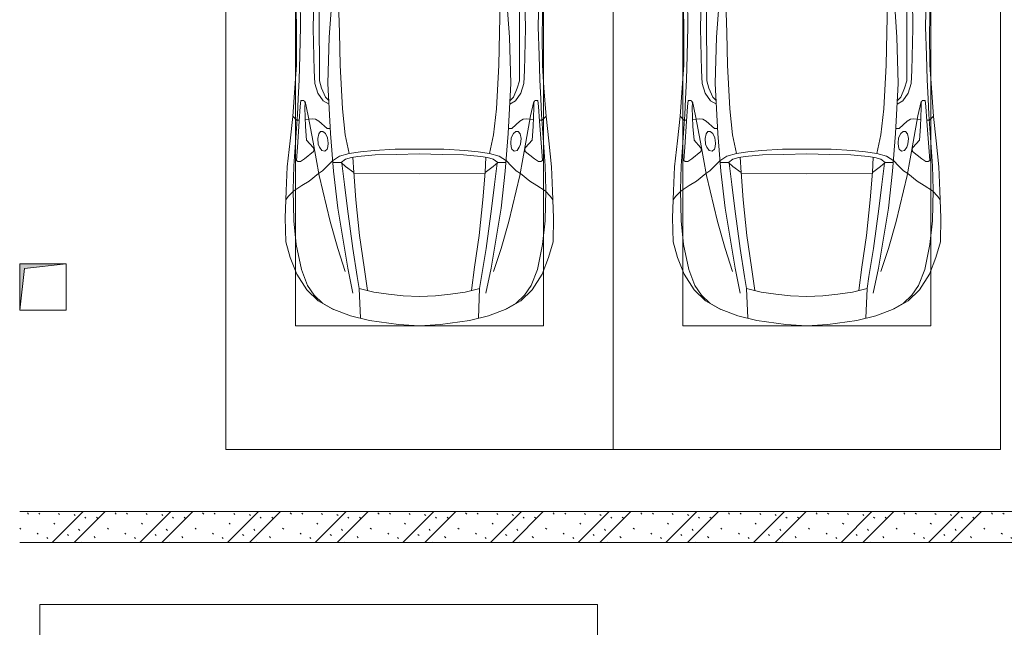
# Model space of a CAD drawing. Header units: millimetres. Extents: x -32229 to 170644, y -13689 to 125138.
# Tile 246 of 256: x 51205 to 57560, y 81203 to 85125. Entities that reach past the tile are written whole.
import ezdxf

# ---------------------------------------------------------------- set-up
doc = ezdxf.new("R2010")
doc.units = ezdxf.units.MM
for name, color, linetype, lineweight in [('A-DETL-GENF', 7, 'Continuous', 18), ('A-WALL-PATT', 7, 'Continuous', 40), ('C-PRKG', 7, 'Continuous', 18), ('I-WALL', 7, 'Continuous', 18), ('M-EQPM', 7, 'Continuous', 18)]:
    doc.layers.add(name, color=color, linetype=linetype, lineweight=lineweight)

# ---------------------------------------------------------------- blocks, each defined once
blk = doc.blocks.new('АР_Машиноместо - 6000x3600_С_МГН-V46--01 ЭО')
at = {"layer": 'C-PRKG', "color": 253, "lineweight": 13, "true_color": 0xaaaaaa}
for p, q in [((3050, 6000), (-550, 6000)), ((-550, 0), (-550, 6000)), ((3050, 0), (3050, 6000))]:
    blk.add_line(p, q, dxfattribs=at)
blk = doc.blocks.new('АР_Машиноместо - 4900x2400_М__5300х2500_-3113489--01 ЭО')
at = {"layer": 'A-DETL-GENF', "color": 253, "lineweight": 13, "true_color": 0xaaaaaa}
for p, q in [((927, 4466.6), (804.4, 4436.7)), ((861.2, 4260.3), (869.3, 4451.1)), ((1114.6, 4493), (927, 4466.6)), ((1250, 4500), (1114.6, 4493)), ((1250, 4500), (1385.4, 4493)), ((1385.4, 4493), (1573, 4466.6)), ((1573, 4466.6), (1695.6, 4436.7)), ((1638.8, 4260.3), (1630.7, 4451.1)), ((686, 4391.6), (596.3, 4340.6)), ((804.4, 4436.7), (686, 4391.6)), ((1695.6, 4436.7), (1814, 4391.6)), ((1814, 4391.6), (1903.7, 4340.6)), ((596.3, 4340.6), (522.5, 4267.9)), ((1903.7, 4340.6), (1977.5, 4267.9)), ((522.5, 4267.9), (458.6, 4167)), ((955.5, 4283.9), (861, 4259.4)), ((914, 4272.5), (893.6, 4121.6)), ((1050.4, 4297.3), (955.5, 4283.9)), ((1146, 4306.7), (1050.4, 4297.3)), ((1250, 4312), (1146, 4306.7)), ((1250, 4312), (1354, 4306.7)), ((1354, 4306.7), (1449.6, 4297.3)), ((1449.6, 4297.3), (1544.5, 4283.9)), ((1544.5, 4283.9), (1639, 4259.4)), ((1586, 4272.5), (1606.4, 4121.6)), ((1977.5, 4267.9), (2041.4, 4167)), ((458.6, 4167), (416.4, 4059.2)), ((2041.4, 4167), (2083.6, 4059.2)), ((893.6, 4121.6), (863.9, 3917.5)), ((1606.4, 4121.6), (1636.1, 3917.5)), ((416.4, 4059.2), (387.4, 3958.4)), ((2083.6, 4059.2), (2112.6, 3958.4)), ((387.4, 3958.4), (384, 3802.9)), ((2112.6, 3958.4), (2116, 3802.9)), ((863.9, 3917.5), (840.1, 3687.8)), ((1636.1, 3917.5), (1659.9, 3687.8)), ((384, 3802.9), (390.2, 3630)), ((2116, 3802.9), (2109.8, 3630)), ((403.8, 3665.5), (388.1, 3688.4)), ((840.1, 3687.8), (826.6, 3509.6)), ((1659.9, 3687.8), (1673.4, 3509.6)), ((2096.2, 3665.5), (2111.9, 3688.4)), ((390.2, 3630), (397.1, 3474.2)), ((438.6, 3629.8), (403.8, 3665.5)), ((491.4, 3594.2), (438.6, 3629.8)), ((2008.6, 3594.2), (2061.4, 3629.8)), ((2061.4, 3629.8), (2096.2, 3665.5)), ((2109.8, 3630), (2102.9, 3474.2)), ((537.9, 3567), (491.4, 3594.2)), ((598.3, 3518.6), (537.9, 3567)), ((1901.7, 3518.6), (1962.1, 3567)), ((1962.1, 3567), (2008.6, 3594.2)), ((624.9, 3501.2), (598.3, 3518.6)), ((654.7, 3470.4), (624.9, 3501.2)), ((676.4, 3260.1), (695.7, 3502.8)), ((773.2, 3472.4), (825.6, 3512.1)), ((825.6, 3512.1), (821, 3413)), ((1250, 3520.1), (827.2, 3517.2)), ((1250, 3520.1), (1672.8, 3517.2)), ((1674.4, 3512.1), (1679, 3413)), ((1726.8, 3472.4), (1674.4, 3512.1)), ((1823.6, 3260.1), (1804.3, 3502.8)), ((1845.3, 3470.4), (1875.1, 3501.2)), ((1875.1, 3501.2), (1901.7, 3518.6)), ((397.1, 3474.2), (415.7, 3305.9)), ((456.6, 3434.5), (466.2, 3441.1)), ((462.2, 3347.3), (456.6, 3434.5)), ((466.2, 3441.1), (481.5, 3439.1)), ((481.5, 3439.1), (508, 3422.8)), ((690.2, 3433.7), (654.7, 3470.4)), ((744.1, 3447.2), (691.3, 3447.2)), ((773, 3424.2), (744.1, 3447.2)), ((744.3, 3447), (773.2, 3472.4)), ((1755.7, 3447), (1726.8, 3472.4)), ((1727, 3424.2), (1755.7, 3447)), ((1755.7, 3447.2), (1808.7, 3447.2)), ((1809.8, 3433.7), (1845.3, 3470.4)), ((2018.5, 3439.1), (1992, 3422.8)), ((2033.8, 3441.1), (2018.5, 3439.1)), ((2043.4, 3434.5), (2033.8, 3441.1)), ((2037.8, 3347.3), (2043.4, 3434.5)), ((2102.9, 3474.2), (2084.3, 3305.9)), ((508, 3422.8), (566.8, 3375.1)), ((566.8, 3375.1), (569.7, 3360.7)), ((605.2, 3346.8), (620, 3369.3)), ((620, 3369.3), (638.7, 3372.5)), ((638.7, 3372.5), (654.1, 3360.7)), ((811.1, 3414.8), (773, 3424.2)), ((853.3, 3407.2), (811.1, 3414.8)), ((965.3, 3397.8), (853.3, 3407.2)), ((1102.5, 3394.3), (965.3, 3397.8)), ((1250, 3391.3), (1102.5, 3394.3)), ((1250, 3391.3), (1397.5, 3394.3)), ((1397.5, 3394.3), (1534.7, 3397.8)), ((1534.7, 3397.8), (1646.7, 3407.2)), ((1646.7, 3407.2), (1688.9, 3414.8)), ((1688.9, 3414.8), (1727, 3424.2)), ((1861.3, 3372.5), (1845.9, 3360.7)), ((1880, 3369.3), (1861.3, 3372.5)), ((1894.8, 3346.8), (1880, 3369.3)), ((1933.2, 3375.1), (1930.3, 3360.7)), ((1992, 3422.8), (1933.2, 3375.1)), ((415.7, 3305.9), (432.8, 3149.3)), ((474.8, 3179.9), (462.2, 3347.3)), ((564.6, 3349.7), (522.2, 3303.2)), ((569.7, 3360.7), (564.6, 3349.7)), ((593.6, 3292.5), (597.1, 3327.4)), ((597.1, 3327.4), (605.2, 3346.8)), ((654.1, 3360.7), (658.7, 3344.5)), ((661.1, 3321.2), (657.2, 3286.3)), ((658.7, 3344.5), (661.1, 3321.2)), ((1841.3, 3344.5), (1838.9, 3321.2)), ((1838.9, 3321.2), (1842.8, 3286.3)), ((1845.9, 3360.7), (1841.3, 3344.5)), ((1902.9, 3327.4), (1894.8, 3346.8)), ((1906.4, 3292.5), (1902.9, 3327.4)), ((1930.3, 3360.7), (1935.4, 3349.7)), ((1935.4, 3349.7), (1977.8, 3303.2)), ((2025.2, 3179.9), (2037.8, 3347.3)), ((2084.3, 3305.9), (2067.1, 3148.3)), ((522.2, 3303.2), (515.3, 3213.7)), ((599.8, 3262.3), (593.6, 3292.5)), ((612.1, 3245.7), (599.8, 3262.3)), ((626.8, 3246.1), (612.1, 3245.7)), ((643.2, 3259.9), (626.8, 3246.1)), ((657.2, 3286.3), (643.2, 3259.9)), ((659.3, 2936), (676.4, 3260.1)), ((1840.7, 2936), (1823.6, 3260.1)), ((1842.8, 3286.3), (1856.8, 3259.9)), ((1856.8, 3259.9), (1873.2, 3246.1)), ((1873.2, 3246.1), (1887.9, 3245.7)), ((1887.9, 3245.7), (1900.2, 3262.3)), ((1900.2, 3262.3), (1906.4, 3292.5)), ((1977.8, 3303.2), (1984.7, 3213.7)), ((480.8, 3085), (474.8, 3179.9)), ((515.3, 3213.7), (510.9, 3094.6)), ((601.7, 3179.4), (579.5, 3167.7)), ((654.5, 3228.1), (601.7, 3179.4)), ((674.6, 3227.6), (654.5, 3228.1)), ((1825.4, 3227.6), (1845.5, 3228.1)), ((1845.5, 3228.1), (1898.3, 3179.4)), ((1898.3, 3179.4), (1920.5, 3167.7)), ((1984.7, 3213.7), (1989.1, 3094.6)), ((2019.2, 3085), (2025.2, 3179.9)), ((432.8, 3149.3), (446, 2964.8)), ((456.9, 3174.2), (432.9, 3148.3)), ((475.2, 3173.5), (456.9, 3174.2)), ((558.4, 3165.4), (513.6, 3168)), ((579.5, 3167.7), (558.4, 3165.4)), ((1920.5, 3167.7), (1941.6, 3165.4)), ((1941.6, 3165.4), (1986.4, 3168)), ((2024.8, 3173.5), (2043.1, 3174.2)), ((2043.1, 3174.2), (2067.1, 3148.3)), ((2067.2, 3149.3), (2054, 2964.8)), ((485.6, 3046.1), (480.8, 3085)), ((512.2, 3061.4), (504.5, 3046.6)), ((510.9, 3094.6), (512.2, 3061.4)), ((1989.1, 3094.6), (1987.8, 3061.4)), ((1987.8, 3061.4), (1995.5, 3046.6)), ((2014.4, 3046.1), (2019.2, 3085)), ((504.5, 3046.6), (485.6, 3046.1)), ((643.6, 3024.6), (618.7, 2966.7)), ((665.1, 3046.1), (643.6, 3024.6)), ((1834.9, 3046.1), (1856.4, 3024.6)), ((1856.4, 3024.6), (1881.3, 2966.7)), ((1995.5, 3046.6), (2014.4, 3046.1)), ((446, 2964.8), (456.1, 2818.3)), ((618.7, 2966.7), (604.4, 2919.4)), ((667.8, 2638.3), (659.3, 2936)), ((1832.2, 2638.3), (1840.7, 2936)), ((1881.3, 2966.7), (1895.6, 2919.4)), ((2054, 2964.8), (2043.9, 2818.3)), ((604.4, 2919.4), (604.4, 2850.8)), ((1895.6, 2919.4), (1895.6, 2850.8)), ((456.1, 2818.3), (456.8, 2613.6)), ((604.4, 2850.8), (603.5, 2534.3)), ((1895.6, 2850.8), (1896.5, 2534.3)), ((2043.9, 2818.3), (2043.2, 2613.6)), ((456.8, 2613.6), (454.5, 2423.6)), ((684.8, 2406.5), (667.8, 2638.3)), ((1815.2, 2406.5), (1832.2, 2638.3)), ((2043.2, 2613.6), (2045.5, 2423.6)), ((603.5, 2534.3), (606.1, 2314.9)), ((1896.5, 2534.3), (1893.9, 2314.9))]:
    blk.add_line(p, q, dxfattribs=at)
at = {"layer": 'A-DETL-GENF', "color": 254, "lineweight": 13, "true_color": 0xd4d4d4}
for p, q in [((696.3, 4395.8), (625, 4354.8)), ((1803.7, 4395.8), (1875, 4354.8)), ((625, 4354.8), (571.5, 4303.1)), ((1875, 4354.8), (1928.5, 4303.1)), ((571.5, 4303.1), (527.8, 4239.8)), ((786.9, 4128.3), (821.1, 4289.8)), ((849, 4182.8), (861.2, 4260.3)), ((1651, 4182.8), (1638.8, 4260.3)), ((1713.1, 4128.3), (1678.9, 4289.8)), ((1928.5, 4303.1), (1972.2, 4239.8)), ((527.8, 4239.8), (488.6, 4138.1)), ((1972.2, 4239.8), (2011.4, 4138.1)), ((488.6, 4138.1), (454.7, 3976.8)), ((722.7, 4001.8), (771.7, 4149.8)), ((819.4, 4000.8), (849, 4182.8)), ((1680.6, 4000.8), (1651, 4182.8)), ((1777.3, 4001.8), (1728.3, 4149.8)), ((2011.4, 4138.1), (2045.3, 3976.8)), ((723.2, 3741.5), (786.9, 4128.3)), ((1776.8, 3741.5), (1713.1, 4128.3)), ((454.7, 3976.8), (438.6, 3823.4)), ((673.6, 3827.1), (722.7, 4001.8)), ((785.7, 3746.6), (819.4, 4000.8)), ((1714.3, 3746.6), (1680.6, 4000.8)), ((1826.4, 3827.1), (1777.3, 4001.8)), ((2045.3, 3976.8), (2061.4, 3823.4)), ((438.6, 3823.4), (434.2, 3623.7)), ((602.3, 3530.2), (673.6, 3827.1)), ((1897.7, 3530.2), (1826.4, 3827.1)), ((2061.4, 3823.4), (2065.8, 3623.7)), ((695.7, 3502.8), (723.2, 3741.5)), ((765.5, 3589.1), (785.7, 3746.6)), ((1734.5, 3589.1), (1714.3, 3746.6)), ((1804.3, 3502.8), (1776.8, 3741.5)), ((434.2, 3623.7), (439.5, 3468.5)), ((2065.8, 3623.7), (2060.5, 3468.5)), ((749.1, 3450.8), (765.5, 3589.1)), ((1750.9, 3450.8), (1734.5, 3589.1)), ((564, 3316.2), (602.3, 3530.2)), ((1936, 3316.2), (1897.7, 3530.2)), ((439.5, 3468.5), (462, 3136.6)), ((734.6, 3405.8), (688.5, 3435.5)), ((1765.4, 3405.8), (1811.5, 3435.5)), ((2060.5, 3468.5), (2038, 3136.6)), ((797.1, 3388.2), (734.6, 3405.8)), ((771.7, 3268.5), (797.1, 3388.2)), ((870, 3377.1), (797.1, 3388.2)), ((957.1, 3368.9), (870, 3377.1)), ((1093.5, 3360.7), (957.1, 3368.9)), ((1406.5, 3360.7), (1542.9, 3368.9)), ((1542.9, 3368.9), (1630, 3377.1)), ((1630, 3377.1), (1702.9, 3388.2)), ((1702.9, 3388.2), (1765.4, 3405.8)), ((1728.3, 3268.5), (1702.9, 3388.2)), ((532.7, 3145.9), (564, 3316.2)), ((1250, 3360.7), (1093.5, 3360.7)), ((1250, 3360.7), (1406.5, 3360.7)), ((1967.3, 3145.9), (1936, 3316.2)), ((752.8, 3099), (771.7, 3268.5)), ((1747.2, 3099), (1728.3, 3268.5)), ((462, 3136.6), (466.3, 3036.3)), ((512.5, 3053.2), (532.7, 3145.9)), ((1987.5, 3053.2), (1967.3, 3145.9)), ((2038, 3136.6), (2033.7, 3036.3)), ((629, 3048.1), (666.7, 3069.7)), ((737.8, 2818.3), (752.8, 3099)), ((1762.2, 2818.3), (1747.2, 3099)), ((1871, 3048.1), (1833.3, 3069.7)), ((466.3, 3036.3), (473.9, 2913.7)), ((575.7, 2937.4), (595.2, 2997.9)), ((595.2, 2997.9), (629, 3048.1)), ((1904.8, 2997.9), (1871, 3048.1)), ((1924.3, 2937.4), (1904.8, 2997.9)), ((2033.7, 3036.3), (2026.1, 2913.7)), ((571.6, 2853.3), (575.7, 2937.4)), ((1928.4, 2853.3), (1924.3, 2937.4)), ((473.9, 2913.7), (477.8, 2754.7)), ((2026.1, 2913.7), (2022.2, 2754.7)), ((564.4, 2580.5), (571.6, 2853.3)), ((733.8, 2606.7), (737.8, 2818.3)), ((1766.2, 2606.7), (1762.2, 2818.3)), ((1935.6, 2580.5), (1928.4, 2853.3)), ((477.8, 2754.7), (483.3, 2571.4)), ((2022.2, 2754.7), (2016.7, 2571.4)), ((728.4, 2415.7), (733.8, 2606.7)), ((1771.6, 2415.7), (1766.2, 2606.7)), ((483.3, 2571.4), (478, 2290)), ((570.6, 2291.4), (564.4, 2580.5)), ((1929.4, 2291.4), (1935.6, 2580.5)), ((2016.7, 2571.4), (2022, 2290))]:
    blk.add_line(p, q, dxfattribs=at)
at = {"layer": 'C-PRKG', "color": 253, "lineweight": 13, "true_color": 0xaaaaaa}
for p, q in [((2500, 5300), (0, 5300)), ((0, 0), (0, 5300)), ((2500, 0), (2500, 5300)), ((450, 4500), (2050, 4500)), ((450, 800), (450, 4500)), ((2050, 800), (2050, 4500))]:
    blk.add_line(p, q, dxfattribs=at)
blk = doc.blocks.new('АР_Машиноместо - 4900x2400_М__5300х2500_-V14--01 ЭО')
at = {"layer": 'A-DETL-GENF', "color": 254, "lineweight": 13, "true_color": 0xd4d4d4}
for p, q in [((483.3, -2571.4), (478, -2290)), ((570.6, -2291.4), (564.4, -2580.5)), ((1929.4, -2291.4), (1935.6, -2580.5)), ((2016.7, -2571.4), (2022, -2290)), ((728.4, -2415.7), (733.8, -2606.7)), ((1771.6, -2415.7), (1766.2, -2606.7)), ((477.8, -2754.7), (483.3, -2571.4)), ((564.4, -2580.5), (571.6, -2853.3)), ((1935.6, -2580.5), (1928.4, -2853.3)), ((2022.2, -2754.7), (2016.7, -2571.4)), ((733.8, -2606.7), (737.8, -2818.3)), ((1766.2, -2606.7), (1762.2, -2818.3)), ((473.9, -2913.7), (477.8, -2754.7)), ((2026.1, -2913.7), (2022.2, -2754.7)), ((571.6, -2853.3), (575.7, -2937.4)), ((737.8, -2818.3), (752.8, -3099)), ((1762.2, -2818.3), (1747.2, -3099)), ((1928.4, -2853.3), (1924.3, -2937.4)), ((466.3, -3036.3), (473.9, -2913.7)), ((2033.7, -3036.3), (2026.1, -2913.7)), ((575.7, -2937.4), (595.2, -2997.9)), ((1924.3, -2937.4), (1904.8, -2997.9)), ((462, -3136.6), (466.3, -3036.3)), ((595.2, -2997.9), (629, -3048.1)), ((629, -3048.1), (666.7, -3069.7)), ((1871, -3048.1), (1833.3, -3069.7)), ((1904.8, -2997.9), (1871, -3048.1)), ((2038, -3136.6), (2033.7, -3036.3)), ((512.5, -3053.2), (532.7, -3145.9)), ((752.8, -3099), (771.7, -3268.5)), ((1747.2, -3099), (1728.3, -3268.5)), ((1987.5, -3053.2), (1967.3, -3145.9)), ((439.5, -3468.5), (462, -3136.6)), ((532.7, -3145.9), (564, -3316.2)), ((1967.3, -3145.9), (1936, -3316.2)), ((2060.5, -3468.5), (2038, -3136.6)), ((771.7, -3268.5), (797.1, -3388.2)), ((1728.3, -3268.5), (1702.9, -3388.2)), ((564, -3316.2), (602.3, -3530.2)), ((1093.5, -3360.7), (957.1, -3368.9)), ((1250, -3360.7), (1093.5, -3360.7)), ((1250, -3360.7), (1406.5, -3360.7)), ((1406.5, -3360.7), (1542.9, -3368.9)), ((1936, -3316.2), (1897.7, -3530.2)), ((734.6, -3405.8), (688.5, -3435.5)), ((797.1, -3388.2), (734.6, -3405.8)), ((870, -3377.1), (797.1, -3388.2)), ((957.1, -3368.9), (870, -3377.1)), ((1542.9, -3368.9), (1630, -3377.1)), ((1630, -3377.1), (1702.9, -3388.2)), ((1702.9, -3388.2), (1765.4, -3405.8)), ((1765.4, -3405.8), (1811.5, -3435.5)), ((434.2, -3623.7), (439.5, -3468.5)), ((749.1, -3450.8), (765.5, -3589.1)), ((1750.9, -3450.8), (1734.5, -3589.1)), ((2065.8, -3623.7), (2060.5, -3468.5)), ((602.3, -3530.2), (673.6, -3827.1)), ((695.7, -3502.8), (723.2, -3741.5)), ((1804.3, -3502.8), (1776.8, -3741.5)), ((1897.7, -3530.2), (1826.4, -3827.1)), ((765.5, -3589.1), (785.7, -3746.6)), ((1734.5, -3589.1), (1714.3, -3746.6)), ((438.6, -3823.4), (434.2, -3623.7)), ((2061.4, -3823.4), (2065.8, -3623.7)), ((723.2, -3741.5), (786.9, -4128.3)), ((785.7, -3746.6), (819.4, -4000.8)), ((1714.3, -3746.6), (1680.6, -4000.8)), ((1776.8, -3741.5), (1713.1, -4128.3)), ((454.7, -3976.8), (438.6, -3823.4)), ((673.6, -3827.1), (722.7, -4001.8)), ((1826.4, -3827.1), (1777.3, -4001.8)), ((2045.3, -3976.8), (2061.4, -3823.4)), ((488.6, -4138.1), (454.7, -3976.8)), ((722.7, -4001.8), (771.7, -4149.8)), ((819.4, -4000.8), (849, -4182.8)), ((1680.6, -4000.8), (1651, -4182.8)), ((1777.3, -4001.8), (1728.3, -4149.8)), ((2011.4, -4138.1), (2045.3, -3976.8)), ((786.9, -4128.3), (821.1, -4289.8)), ((1713.1, -4128.3), (1678.9, -4289.8)), ((527.8, -4239.8), (488.6, -4138.1)), ((849, -4182.8), (861.2, -4260.3)), ((1651, -4182.8), (1638.8, -4260.3)), ((1972.2, -4239.8), (2011.4, -4138.1)), ((571.5, -4303.1), (527.8, -4239.8)), ((1928.5, -4303.1), (1972.2, -4239.8)), ((625, -4354.8), (571.5, -4303.1)), ((1875, -4354.8), (1928.5, -4303.1)), ((696.3, -4395.8), (625, -4354.8)), ((1803.7, -4395.8), (1875, -4354.8))]:
    blk.add_line(p, q, dxfattribs=at)
at = {"layer": 'A-DETL-GENF', "color": 253, "lineweight": 13, "true_color": 0xaaaaaa}
for p, q in [((603.5, -2534.3), (606.1, -2314.9)), ((1896.5, -2534.3), (1893.9, -2314.9)), ((684.8, -2406.5), (667.8, -2638.3)), ((1815.2, -2406.5), (1832.2, -2638.3)), ((456.8, -2613.6), (454.5, -2423.6)), ((2043.2, -2613.6), (2045.5, -2423.6)), ((604.4, -2850.8), (603.5, -2534.3)), ((1895.6, -2850.8), (1896.5, -2534.3)), ((456.1, -2818.3), (456.8, -2613.6)), ((667.8, -2638.3), (659.3, -2936)), ((1832.2, -2638.3), (1840.7, -2936)), ((2043.9, -2818.3), (2043.2, -2613.6)), ((446, -2964.8), (456.1, -2818.3)), ((604.4, -2919.4), (604.4, -2850.8)), ((1895.6, -2919.4), (1895.6, -2850.8)), ((2054, -2964.8), (2043.9, -2818.3)), ((618.7, -2966.7), (604.4, -2919.4)), ((1881.3, -2966.7), (1895.6, -2919.4)), ((432.8, -3149.3), (446, -2964.8)), ((643.6, -3024.6), (618.7, -2966.7)), ((659.3, -2936), (676.4, -3260.1)), ((1840.7, -2936), (1823.6, -3260.1)), ((1856.4, -3024.6), (1881.3, -2966.7)), ((2067.2, -3149.3), (2054, -2964.8)), ((485.6, -3046.1), (480.8, -3085)), ((504.5, -3046.6), (485.6, -3046.1)), ((512.2, -3061.4), (504.5, -3046.6)), ((665.1, -3046.1), (643.6, -3024.6)), ((1834.9, -3046.1), (1856.4, -3024.6)), ((1987.8, -3061.4), (1995.5, -3046.6)), ((1995.5, -3046.6), (2014.4, -3046.1)), ((2014.4, -3046.1), (2019.2, -3085)), ((480.8, -3085), (474.8, -3179.9)), ((510.9, -3094.6), (512.2, -3061.4)), ((515.3, -3213.7), (510.9, -3094.6)), ((1984.7, -3213.7), (1989.1, -3094.6)), ((1989.1, -3094.6), (1987.8, -3061.4)), ((2019.2, -3085), (2025.2, -3179.9)), ((415.7, -3305.9), (432.8, -3149.3)), ((456.9, -3174.2), (432.9, -3148.3)), ((475.2, -3173.5), (456.9, -3174.2)), ((558.4, -3165.4), (513.6, -3168)), ((579.5, -3167.7), (558.4, -3165.4)), ((601.7, -3179.4), (579.5, -3167.7)), ((1898.3, -3179.4), (1920.5, -3167.7)), ((1920.5, -3167.7), (1941.6, -3165.4)), ((1941.6, -3165.4), (1986.4, -3168)), ((2024.8, -3173.5), (2043.1, -3174.2)), ((2043.1, -3174.2), (2067.1, -3148.3)), ((2084.3, -3305.9), (2067.1, -3148.3)), ((474.8, -3179.9), (462.2, -3347.3)), ((522.2, -3303.2), (515.3, -3213.7)), ((654.5, -3228.1), (601.7, -3179.4)), ((674.6, -3227.6), (654.5, -3228.1)), ((1825.4, -3227.6), (1845.5, -3228.1)), ((1845.5, -3228.1), (1898.3, -3179.4)), ((1977.8, -3303.2), (1984.7, -3213.7)), ((2025.2, -3179.9), (2037.8, -3347.3)), ((564.6, -3349.7), (522.2, -3303.2)), ((599.8, -3262.3), (593.6, -3292.5)), ((593.6, -3292.5), (597.1, -3327.4)), ((612.1, -3245.7), (599.8, -3262.3)), ((626.8, -3246.1), (612.1, -3245.7)), ((643.2, -3259.9), (626.8, -3246.1)), ((657.2, -3286.3), (643.2, -3259.9)), ((661.1, -3321.2), (657.2, -3286.3)), ((676.4, -3260.1), (695.7, -3502.8)), ((1823.6, -3260.1), (1804.3, -3502.8)), ((1838.9, -3321.2), (1842.8, -3286.3)), ((1842.8, -3286.3), (1856.8, -3259.9)), ((1856.8, -3259.9), (1873.2, -3246.1)), ((1873.2, -3246.1), (1887.9, -3245.7)), ((1887.9, -3245.7), (1900.2, -3262.3)), ((1900.2, -3262.3), (1906.4, -3292.5)), ((1906.4, -3292.5), (1902.9, -3327.4)), ((1935.4, -3349.7), (1977.8, -3303.2)), ((397.1, -3474.2), (415.7, -3305.9)), ((462.2, -3347.3), (456.6, -3434.5)), ((569.7, -3360.7), (564.6, -3349.7)), ((566.8, -3375.1), (569.7, -3360.7)), ((597.1, -3327.4), (605.2, -3346.8)), ((605.2, -3346.8), (620, -3369.3)), ((638.7, -3372.5), (654.1, -3360.7)), ((654.1, -3360.7), (658.7, -3344.5)), ((658.7, -3344.5), (661.1, -3321.2)), ((1841.3, -3344.5), (1838.9, -3321.2)), ((1845.9, -3360.7), (1841.3, -3344.5)), ((1861.3, -3372.5), (1845.9, -3360.7)), ((1894.8, -3346.8), (1880, -3369.3)), ((1902.9, -3327.4), (1894.8, -3346.8)), ((1930.3, -3360.7), (1935.4, -3349.7)), ((1933.2, -3375.1), (1930.3, -3360.7)), ((2037.8, -3347.3), (2043.4, -3434.5)), ((2102.9, -3474.2), (2084.3, -3305.9)), ((481.5, -3439.1), (508, -3422.8)), ((508, -3422.8), (566.8, -3375.1)), ((620, -3369.3), (638.7, -3372.5)), ((773, -3424.2), (744.1, -3447.2)), ((811.1, -3414.8), (773, -3424.2)), ((853.3, -3407.2), (811.1, -3414.8)), ((825.6, -3512.1), (821, -3413)), ((965.3, -3397.8), (853.3, -3407.2)), ((1102.5, -3394.3), (965.3, -3397.8)), ((1250, -3391.3), (1102.5, -3394.3)), ((1250, -3391.3), (1397.5, -3394.3)), ((1397.5, -3394.3), (1534.7, -3397.8)), ((1534.7, -3397.8), (1646.7, -3407.2)), ((1646.7, -3407.2), (1688.9, -3414.8)), ((1674.4, -3512.1), (1679, -3413)), ((1688.9, -3414.8), (1727, -3424.2)), ((1727, -3424.2), (1755.7, -3447)), ((1880, -3369.3), (1861.3, -3372.5)), ((1992, -3422.8), (1933.2, -3375.1)), ((2018.5, -3439.1), (1992, -3422.8)), ((390.2, -3630), (397.1, -3474.2)), ((456.6, -3434.5), (466.2, -3441.1)), ((466.2, -3441.1), (481.5, -3439.1)), ((654.7, -3470.4), (624.9, -3501.2)), ((690.2, -3433.7), (654.7, -3470.4)), ((744.1, -3447.2), (691.3, -3447.2)), ((744.3, -3447), (773.2, -3472.4)), ((773.2, -3472.4), (825.6, -3512.1)), ((1726.8, -3472.4), (1674.4, -3512.1)), ((1755.7, -3447), (1726.8, -3472.4)), ((1755.7, -3447.2), (1808.7, -3447.2)), ((1809.8, -3433.7), (1845.3, -3470.4)), ((1845.3, -3470.4), (1875.1, -3501.2)), ((2033.8, -3441.1), (2018.5, -3439.1)), ((2043.4, -3434.5), (2033.8, -3441.1)), ((2109.8, -3630), (2102.9, -3474.2)), ((598.3, -3518.6), (537.9, -3567)), ((624.9, -3501.2), (598.3, -3518.6)), ((840.1, -3687.8), (826.6, -3509.6)), ((1250, -3520.1), (827.2, -3517.2)), ((1250, -3520.1), (1672.8, -3517.2)), ((1659.9, -3687.8), (1673.4, -3509.6)), ((1875.1, -3501.2), (1901.7, -3518.6)), ((1901.7, -3518.6), (1962.1, -3567)), ((491.4, -3594.2), (438.6, -3629.8)), ((537.9, -3567), (491.4, -3594.2)), ((1962.1, -3567), (2008.6, -3594.2)), ((2008.6, -3594.2), (2061.4, -3629.8)), ((384, -3802.9), (390.2, -3630)), ((403.8, -3665.5), (388.1, -3688.4)), ((438.6, -3629.8), (403.8, -3665.5)), ((2061.4, -3629.8), (2096.2, -3665.5)), ((2096.2, -3665.5), (2111.9, -3688.4)), ((2116, -3802.9), (2109.8, -3630)), ((863.9, -3917.5), (840.1, -3687.8)), ((1636.1, -3917.5), (1659.9, -3687.8)), ((387.4, -3958.4), (384, -3802.9)), ((2112.6, -3958.4), (2116, -3802.9)), ((893.6, -4121.6), (863.9, -3917.5)), ((1606.4, -4121.6), (1636.1, -3917.5)), ((416.4, -4059.2), (387.4, -3958.4)), ((2083.6, -4059.2), (2112.6, -3958.4)), ((458.6, -4167), (416.4, -4059.2)), ((2041.4, -4167), (2083.6, -4059.2)), ((914, -4272.5), (893.6, -4121.6)), ((1586, -4272.5), (1606.4, -4121.6)), ((522.5, -4267.9), (458.6, -4167)), ((1977.5, -4267.9), (2041.4, -4167)), ((596.3, -4340.6), (522.5, -4267.9)), ((955.5, -4283.9), (861, -4259.4)), ((861.2, -4260.3), (869.3, -4451.1)), ((1050.4, -4297.3), (955.5, -4283.9)), ((1146, -4306.7), (1050.4, -4297.3)), ((1250, -4312), (1146, -4306.7)), ((1250, -4312), (1354, -4306.7)), ((1354, -4306.7), (1449.6, -4297.3)), ((1449.6, -4297.3), (1544.5, -4283.9)), ((1544.5, -4283.9), (1639, -4259.4)), ((1638.8, -4260.3), (1630.7, -4451.1)), ((1903.7, -4340.6), (1977.5, -4267.9)), ((686, -4391.6), (596.3, -4340.6)), ((1814, -4391.6), (1903.7, -4340.6)), ((804.4, -4436.7), (686, -4391.6)), ((927, -4466.6), (804.4, -4436.7)), ((1573, -4466.6), (1695.6, -4436.7)), ((1695.6, -4436.7), (1814, -4391.6)), ((1114.6, -4493), (927, -4466.6)), ((1250, -4500), (1114.6, -4493)), ((1250, -4500), (1385.4, -4493)), ((1385.4, -4493), (1573, -4466.6))]:
    blk.add_line(p, q, dxfattribs=at)
at = {"layer": 'C-PRKG', "color": 253, "lineweight": 13, "true_color": 0xaaaaaa}
for p, q in [((0, 0), (0, -5300)), ((2500, 0), (2500, -5300)), ((450, -800), (450, -4500)), ((2050, -800), (2050, -4500)), ((450, -4500), (2050, -4500)), ((2500, -5300), (0, -5300))]:
    blk.add_line(p, q, dxfattribs=at)
blk = doc.blocks.new('АР_Канал вертикальный прямоугольный - ВК-6260782--01 ЭО')
at = {"layer": 'M-EQPM', "lineweight": 13, "true_color": 0xe2e2e2}
blk.add_hatch(color=254, dxfattribs=at).paths.add_polyline_path([(-150, -150), (-120, 120), (150, 150), (-150, 150)])
at = {"layer": 'M-EQPM', "color": 253, "lineweight": 13, "true_color": 0xaaaaaa}
for p, q in [((150, 150), (-150, 150)), ((-150, 150), (-150, -150)), ((150, 150), (-150, 150)), ((-150, 150), (-150, -150)), ((-150, -150), (-150, 150)), ((-150, 150), (150, 150)), ((-120, 120), (150, 150)), ((-120, 120), (150, 150)), ((150, -150), (150, 150)), ((150, 150), (150, -150)), ((-150, -150), (-120, 120)), ((-150, -150), (-120, 120)), ((-150, -150), (150, -150)), ((150, -150), (-150, -150))]:
    blk.add_line(p, q, dxfattribs=at)
blk = doc.blocks.new('Наметкина 10_РД_АР_П_rvt-1--01 ЭО')
at = {"layer": 'A-WALL-PATT', "lineweight": 5, "true_color": 0xaaaaaa}
h = blk.add_hatch(dxfattribs=at)
h.set_pattern_fill('FP_6', color=253, style=0, pattern_type=2)
h.set_pattern_definition([(135, (300.56, 377.28), (-565.6854, 6e-14), [10, -790]), (135, (349.8, 474.73), (-565.6854, 6e-14), [10, -790]), (135, (423.93, 473.06), (-565.6854, 6e-14), [10, -790]), (135, (229.92, 447.9), (-565.6854, 6e-14), [10, -790]), (135, (155.08, 447.9), (-565.6854, 6e-14), [10, -790]), (135, (114.9, 369.03), (-565.6854, 6e-14), [10, -790]), (135, (132.43, 285.8), (-565.6854, 6e-14), [10, -790]), (135, (214.66, 322), (-565.6854, 6e-14), [10, -790]), (135, (198.16, 261.88), (-565.6854, 6e-14), [10, -790]), (135, (45.2, 272.9), (-565.6854, 6e-14), [10, -790]), (135, (42.32, 336.16), (-565.6854, 6e-14), [10, -790]), (135, (92.26, 192.24), (-565.6854, 6e-14), [10, -790]), (135, (7.07, 149.2), (-565.6854, 6e-14), [10, -790]), (135, (80.6, 95.1), (-565.6854, 6e-14), [10, -790]), (135, (79.53, 36.94), (-565.6854, 6e-14), [10, -790]), (135, (153.87, 74.56), (-565.6854, 6e-14), [10, -790]), (135, (228.35, 124.8), (-565.6854, 6e-14), [10, -790]), (135, (279.75, 180.4), (-565.6854, 6e-14), [10, -790]), (135, (282.9, 31.63), (-565.6854, 6e-14), [10, -790]), (135, (377.38, 53.45), (-565.6854, 6e-14), [10, -790]), (135, (352.28, 102.7), (-565.6854, 6e-14), [10, -790]), (135, (354.05, 0), (-565.6854, 6e-14), [10, -790]), (135, (553.23, 16.45), (-565.6854, 6e-14), [10, -790]), (135, (542.38, 63.45), (-565.6854, 6e-14), [10, -790]), (135, (536.58, 239.3), (-565.6854, 6e-14), [10, -790]), (135, (475.85, 203.9), (-565.6854, 6e-14), [10, -790]), (135, (475.85, 316.54), (-565.6854, 6e-14), [10, -790]), (135, (520.8, 408.7), (-565.6854, 6e-14), [10, -790]), (135, (551.1, 470.8), (-565.6854, 6e-14), [10, -790]), (135, (235.25, 537.93), (-565.6854, 6e-14), [10, -790]), (135, (407.25, 547.65), (-565.6854, 6e-14), [10, -790]), (135, (94.5, 558.6), (-565.6854, 6e-14), [10, -790]), (135, (46.4, 532.3), (-565.6854, 6e-14), [10, -790]), (135, (85.56, 465.04), (-565.6854, 6e-14), [10, -790]), (135, (355.53, 181.14), (-565.6854, 6e-14), [10, -790]), (135, (362.23, 243.6), (-565.6854, 6e-14), [10, -790]), (135, (413.45, 344.1), (-565.6854, 6e-14), [10, -790]), (135, (286.3, 273.25), (-565.6854, 6e-14), [10, -790]), (135, (423.02, 263.72), (-565.6854, 6e-14), [10, -790]), (135, (162.94, 190.2), (-565.6854, 6e-14), [10, -790]), (135, (470.25, 120.93), (-565.6854, 6e-14), [10, -790]), (135, (484.48, 9.78), (-565.6854, 6e-14), [10, -790]), (45, (0, 212.13), (-565.6854, 0), []), (45, (212.13, 0), (-565.6854, 0), []), (45, (353.55, 0), (-565.6854, 0), []), (45, (0, 353.55), (-565.6854, 0), [])])
h.paths.add_polyline_path([(57885.3, 81750), (57885.3, 81950), (51205.3, 81950), (51205.3, 81750), (56686.5, 81750)])
at = {"layer": 'I-WALL', "color": 253, "lineweight": 13, "true_color": 0xaaaaaa}
for p, q in [((57885.3, 81950), (51205.3, 81950)), ((51205.3, 81750), (57885.3, 81750))]:
    blk.add_line(p, q, dxfattribs=at)
at = {"layer": 'C-PRKG', "color": 253, "lineweight": 13, "true_color": 0xaaaaaa}
for name, p in [('АР_Машиноместо - 4900x2400_М__5300х2500_-V14--01 ЭО', (52535.3, 87650)), ('АР_Машиноместо - 6000x3600_С_МГН-V46--01 ЭО', (51885.3, 75350))]:
    blk.add_blockref(name, p, dxfattribs=at)
at = {"layer": 'C-PRKG', "color": 253, "lineweight": 13, "true_color": 0xaaaaaa, "rotation": 180}
blk.add_blockref('АР_Машиноместо - 4900x2400_М__5300х2500_-3113489--01 ЭО', (57535.3, 87650), dxfattribs=at)
at = {"layer": 'M-EQPM', "color": 253, "lineweight": 13, "true_color": 0xaaaaaa}
blk.add_blockref('АР_Канал вертикальный прямоугольный - ВК-6260782--01 ЭО', (51355.3, 83400), dxfattribs=at)

msp = doc.modelspace()

# ---------------------------------------------------------------- block references
at = {"lineweight": 5}
msp.add_blockref('Наметкина 10_РД_АР_П_rvt-1--01 ЭО', (0, 0), dxfattribs=at)

doc.saveas('drawing.dxf')
